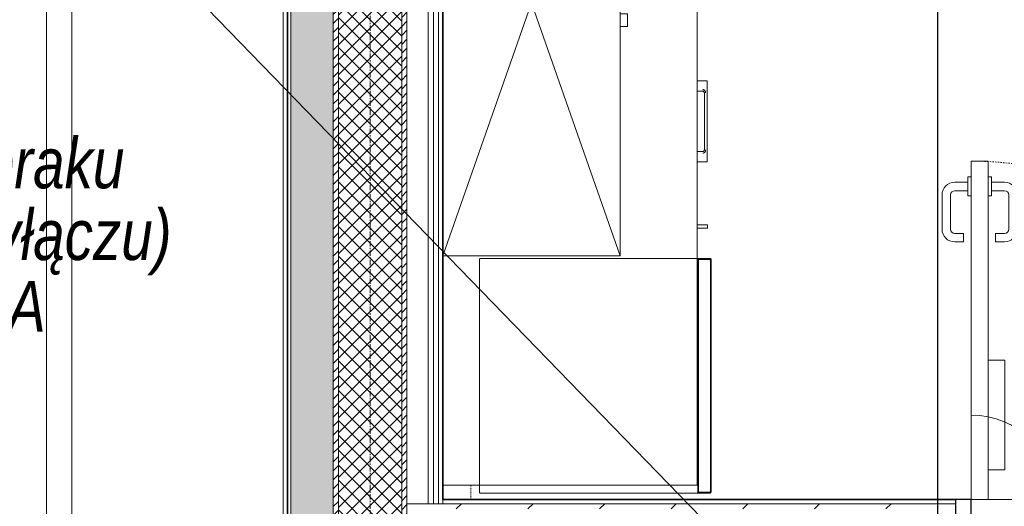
# Model space of a CAD drawing. Header units: millimetres. Extents: x -37728 to 44100, y 631619 to 691915.
# Tile 102 of 256: x -8456 to -6124, y 661151 to 662305. Entities that reach past the tile are written whole.
import ezdxf
from ezdxf import colors
from ezdxf.entities.mleader import LeaderData, LeaderLine
from ezdxf.lldxf.tags import DXFTag
from ezdxf.math import Vec2, Vec3

# ---------------------------------------------------------------- set-up
doc = ezdxf.new("R2010")
doc.units = ezdxf.units.MM
for name, pattern in [('__FK_przerywana', [0.32004, 0.16002, -0.16002]), ('Kreska', [0.635, 0.3175, -0.3175]), ('Linia siatki', [2.2225, 1.27, -0.3175, 0.3175, -0.3175])]:
    doc.linetypes.add(name, pattern=pattern)
doc.layers.add('_XREF', color=7, linetype='Continuous')
for name, color, linetype, lineweight in [('A-DETL-GENF', 252, 'Continuous', 5), ('A-DETL-MBND', 252, 'Continuous', 5), ('A-DOOR', 252, 'Continuous', 5), ('A-DOOR-FRAM', 252, 'Continuous', 25), ('A-DOOR-HDLN', 252, 'Kreska', 5), ('A-FLOR', 252, 'Continuous', 5), ('A-GENM', 252, 'Continuous', 5), ('A-WALL', 252, 'Continuous', 35), ('A-WALL-PATT', 252, 'Continuous', 35), ('G-IMPT', 252, 'Continuous', 5), ('I-FURN', 252, 'Continuous', 5), ('ins-opisy', 7, 'Continuous', 25), ('Q-SPCQ', 252, 'Continuous', 5), ('S-GRID', 252, 'Continuous', 5)]:
    doc.layers.add(name, color=color, linetype=linetype, lineweight=lineweight)
doc.layers.add('IS_Zimna_woda', color=5, linetype='SOLID', true_color=0x0000ff)
doc.styles.get("Standard").update_dxf_attribs({"font": 'arial.ttf'})
tags = doc.linetypes.add('SOLID', pattern=[10, 10, 0]).pattern_tags.tags
tags[6:7] = [DXFTag(74, 4), DXFTag(75, 0), DXFTag(340, '0'), DXFTag(46, 0.0), DXFTag(50, 0.0), DXFTag(44, 0.0), DXFTag(45, 0.0)]
tags[4:5] = [DXFTag(74, 4), DXFTag(75, 0), DXFTag(340, '0'), DXFTag(46, 0.0), DXFTag(50, 0.0), DXFTag(44, 0.0), DXFTag(45, 0.0)]
pattern_1 = [(45, (-64249.1606, -65444.3874), (-1.060660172, 1.060660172), [])]

# ---------------------------------------------------------------- blocks, each defined once
blk = doc.blocks.new('MEBLE szafa ubraniowa gorna czesc - MEBLE szafa aktowa-8959063-__-00_00 Przyziemie PB')
at = {"layer": 'I-FURN', "color": 252}
for p, q in [((60, 42), (-60, 0)), ((-60, 42), (60, 0)), ((-60, 42), (-60, 0)), ((60, 42), (-60, 42)), ((60, 0), (60, 42)), ((-60, 0), (60, 0)), ((-5.61, 0), (-5.61, -1.74)), ((-2.61, -1.74), (-2.61, 0)), ((2.61, -1.74), (2.61, 0)), ((5.61, 0), (5.61, -1.74)), ((-2.61, -1.74), (-5.61, -1.74)), ((5.61, -1.74), (2.61, -1.74))]:
    blk.add_line(p, q, dxfattribs=at)
blk = doc.blocks.new('Kitchen_Appliances_AEG_AEG-BI-DoD-Refrigerator-Freezer-Compartm - Name - _SFB688F1AF 933020066 Germany_-8843949-__-00_00 Przyziemie PB')
at = {"layer": 'A-DETL-GENF', "color": 252}
for p, q in [((27.8, -24.24), (-27.8, -24.24)), ((-27.8, -24.24), (-27.8, -27.15)), ((27.59, -24.45), (-27.59, -24.45)), ((-27.59, -24.45), (-27.59, -26.98)), ((27.59, -26.98), (27.59, -24.45)), ((27.8, -27.15), (27.8, -24.24)), ((-27.8, -27.15), (-27.78, -27.26)), ((-27.78, -27.26), (-27.71, -27.36)), ((-27.71, -27.36), (-27.61, -27.43)), ((-27.61, -27.43), (-27.5, -27.45)), ((-27.59, -26.98), (-27.57, -27.08)), ((-27.57, -27.08), (-27.5, -27.17)), ((-27.5, -27.17), (-27.4, -27.23)), ((-27.5, -27.45), (27.5, -27.45)), ((-27.4, -27.23), (-27.29, -27.25)), ((-27.29, -27.25), (27.29, -27.25)), ((27.29, -27.25), (27.4, -27.23)), ((27.4, -27.23), (27.5, -27.17)), ((27.5, -27.17), (27.57, -27.08)), ((27.5, -27.45), (27.61, -27.43)), ((27.57, -27.08), (27.59, -26.98)), ((27.61, -27.43), (27.71, -27.36)), ((27.71, -27.36), (27.78, -27.26)), ((27.78, -27.26), (27.8, -27.15))]:
    blk.add_line(p, q, dxfattribs=at)
at = {"layer": 'G-IMPT', "color": 252, "flags": 128}
blk.add_lwpolyline([(-27.81, -24.1), (-27.65, -24.25), (-24.92, -24.25), (24.68, -24.25), (27.65, -24.25), (27.69, -24.22), (27.7, -24.21), (27.74, -24.17), (27.78, -24.13), (27.79, -24.12), (27.81, -24.1), (27.81, 27.3), (27.65, 27.45), (-27.65, 27.45), (-27.81, 27.3)], close=True, dxfattribs=at)
blk = doc.blocks.new('Modele ogólne 2 - Modele ogólne 1-9019300-__-00_00 Przyziemie PB')
at = {"layer": 'A-GENM', "color": 252}
for p, q in [((63628.87, 66079.72), (63628.87, 66141.59)), ((63628.87, 66025.98), (63628.87, 66079.57)), ((63568.64, 66025.98), (63577.32, 66025.98)), ((63577.32, 66025.98), (63628.87, 66025.98))]:
    blk.add_line(p, q, dxfattribs=at)
blk = doc.blocks.new('MEBLE szafka kuchenna doł - dzwiczki L-9019312-__-00_00 Przyziemie PB')
at = {"layer": 'G-IMPT', "color": 252}
for p, q in [((-7.14, 60.25), (-7.14, 61.56)), ((-6.74, 61.96), (6.76, 61.96)), ((7.16, 61.56), (7.16, 60.25))]:
    blk.add_line(p, q, dxfattribs=at)
at = {"layer": 'G-IMPT', "color": 252, "flags": 128}
for points in [[(-6.74, 61.96), (-6.81, 61.95), (-6.87, 61.93), (-6.94, 61.9), (-6.99, 61.86), (-7.04, 61.82), (-7.08, 61.76), (-7.11, 61.7), (-7.13, 61.63), (-7.14, 61.56)], [(-7.14, 61.56), (-7.13, 61.63), (-7.11, 61.7), (-7.08, 61.76), (-7.04, 61.82), (-6.99, 61.86), (-6.94, 61.9), (-6.87, 61.93), (-6.81, 61.95), (-6.74, 61.96)], [(7.16, 61.56), (7.16, 61.63), (7.14, 61.7), (7.11, 61.76), (7.07, 61.82), (7.02, 61.86), (6.96, 61.9), (6.9, 61.93), (6.83, 61.95), (6.76, 61.96)], [(6.76, 61.96), (6.83, 61.95), (6.9, 61.93), (6.96, 61.9), (7.02, 61.86), (7.07, 61.82), (7.11, 61.76), (7.14, 61.7), (7.16, 61.63), (7.16, 61.56)]]:
    blk.add_lwpolyline(points, dxfattribs=at)
at = {"layer": 'I-FURN', "color": 252}
for p, q in [((-9.59, 62.66), (9.61, 62.66)), ((-9.59, 62.66), (-9.59, 60.25)), ((9.61, 60.25), (9.61, 62.66)), ((24.5, 62.69), (25.3, 62.69)), ((24.5, 60.25), (24.5, 62.69)), ((25.3, 60.25), (25.3, 62.69))]:
    blk.add_line(p, q, dxfattribs=at)
for points, knots in [([(-6.74, 62.26), (-6.78, 62.26), (-6.87, 62.25), (-7.07, 62.21), (-7.24, 62.12), (-7.34, 62.01), (-7.39, 61.95), (-7.42, 61.89), (-7.45, 61.85), (-7.47, 61.81), (-7.49, 61.75), (-7.52, 61.67), (-7.53, 61.6), (-7.54, 61.56)], [0, 0, 0, 0, 0.125, 0.25, 0.5, 0.5625, 0.625, 0.6875, 0.71875, 0.75, 0.8125, 0.875, 1, 1, 1, 1]), ([(7.56, 61.56), (7.56, 61.6), (7.54, 61.67), (7.52, 61.75), (7.49, 61.81), (7.47, 61.85), (7.45, 61.89), (7.42, 61.95), (7.37, 62.01), (7.26, 62.12), (7.09, 62.21), (6.9, 62.25), (6.81, 62.26), (6.76, 62.26)], [0, 0, 0, 0, 0.125, 0.1875, 0.25, 0.28125, 0.3125, 0.375, 0.4375, 0.5, 0.75, 0.875, 1, 1, 1, 1])]:
    blk.add_open_spline(points, degree=3, knots=knots, dxfattribs=at)
for points in [[(-7.54, 61.56), (-7.52, 61.67), (-7.46, 61.87), (-7.29, 62.08), (-7.06, 62.22), (-6.85, 62.25), (-6.74, 62.26)], [(6.76, 62.26), (6.88, 62.25), (7.08, 62.22), (7.32, 62.08), (7.48, 61.87), (7.54, 61.67), (7.56, 61.56)]]:
    blk.add_open_spline(points, degree=3, dxfattribs=at)
blk = doc.blocks.new('Drz Drzwi pełne x1 ___FK_04_1 - Dd - W - DRE zwykłe - 88 x 207_3 _80 x 200_-9031214-__-00_00 Przyziemie PB')
at = {"layer": 'A-DETL-GENF', "color": 252}
for p, q in [((-36.1, 40.25), (-32.1, 40.25)), ((-32.1, 40.25), (-32.1, 14.25)), ((-36.1, 14.25), (-32.1, 14.25)), ((-20.1, 7.25), (-25.05, 12.2))]:
    blk.add_line(p, q, dxfattribs=at)
blk.add_arc((-40.1, 7.25), 20, 360, 90, dxfattribs=at)
at = {"layer": 'A-DOOR', "color": 252}
for p, q in [((-40.1, 87.45), (-36.1, 87.45)), ((-40.1, 87.45), (-40.1, 7.25)), ((-36.1, 87.45), (-36.1, 7.25)), ((-40.9, 82.45), (-44, 82.45)), ((-40.9, 83.7), (-40.1, 83.7)), ((-40.9, 79.2), (-40.9, 83.7)), ((-35.3, 83.7), (-36.1, 83.7)), ((-35.3, 79.2), (-35.3, 83.7)), ((-35.3, 82.45), (-32.2, 82.45)), ((-47, 71.31), (-47, 79.45)), ((-45, 71.31), (-45, 79.45)), ((-40.9, 80.45), (-44, 80.45)), ((-35.3, 80.45), (-32.2, 80.45)), ((-31.2, 71.31), (-31.2, 79.45)), ((-29.2, 71.31), (-29.2, 79.45)), ((-40.1, 79.2), (-40.9, 79.2)), ((-36.1, 79.2), (-35.3, 79.2)), ((-41.9, 70.31), (-44, 70.31)), ((-41.9, 68.31), (-41.9, 70.31)), ((-34.3, 68.31), (-34.3, 70.31)), ((-34.3, 70.31), (-32.2, 70.31)), ((-41.9, 68.31), (-44, 68.31)), ((-34.3, 68.31), (-32.2, 68.31)), ((-36.1, 7.25), (-40.1, 7.25))]:
    blk.add_line(p, q, dxfattribs=at)
for centre, radius, start, end in [((-44, 79.45), 3, 90, 180), ((-32.2, 79.45), 3, 0, 90), ((-44, 79.45), 1, 90, 180), ((-32.2, 79.45), 1, 0, 90), ((-44, 71.31), 3, 180, 270), ((-44, 71.31), 1, 180, 270), ((-32.2, 71.31), 3, 270, 0), ((-32.2, 71.31), 1, 270, 0)]:
    blk.add_arc(centre, radius, start, end, dxfattribs=at)
at = {"layer": 'A-DOOR-FRAM', "color": 252}
for p, q in [((-40.1, 7.25), (-43.8, 7.25)), ((-43.8, 7.25), (-43.8, -7.25)), ((-40.1, -7.25), (-40.1, 7.25)), ((43.8, 7.25), (40.1, 7.25)), ((40.1, 7.25), (40.1, -7.25)), ((43.8, -7.25), (43.8, 7.25)), ((-43.8, -7.25), (-40.1, -7.25)), ((40.1, -7.25), (43.8, -7.25))]:
    blk.add_line(p, q, dxfattribs=at)
at = {"layer": 'A-DOOR-HDLN', "color": 252}
blk.add_arc((-40.1, 7.25), 80.2, 360, 90, dxfattribs=at)
blk = doc.blocks.new('A$C4e31ac75')
at = {"layer": 'A-WALL-PATT', "lineweight": 5}
h = blk.add_hatch(dxfattribs=at)
h.set_pattern_fill('FP_7', color=256, style=0, pattern_type=2)
h.set_pattern_definition([(0, (-64249.1606, -65444.3874), (2.381, 1.375), [1.587, -3.175]), (120, (-64249.1606, -65444.3874), (-2.38128493, 1.374506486), [1.587, -3.175]), (60, (-64249.1606, -65444.3874), (-0.00028493, 2.749506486), [0, -3.175, 1.587, 0])])
h.paths.add_polyline_path([(-1102.45, -8.75), (-1093.65, -8.75), (-1093.65, 803.65), (-1103.65, 803.65), (-1103.65, -8.75)])
h = blk.add_hatch(dxfattribs=at)
h.set_pattern_fill('FP_8', color=256, style=0, pattern_type=2)
h.set_pattern_definition(pattern_1)
h.paths.add_polyline_path([(-1092.4, -7.5), (-1092.4, 793.65), (-1093.65, 793.65), (-1093.65, -7.5), (-1092.58, -7.5)])
h = blk.add_hatch(dxfattribs=at)
h.set_pattern_fill('FP_9', color=256, style=0, pattern_type=2)
h.set_pattern_definition([(45, (-64249.1606, -65444.3874), (-1.76776695, 1.76776695), []), (135, (-64249.1606, -65444.3874), (-1.76776695, -1.76776695), [])])
h.paths.add_polyline_path([(-1080.6, 7.5), (-1077.4, 7.5), (-1077.4, 792.4), (-1092.4, 792.4), (-1092.4, 7.5)])
h = blk.add_hatch(dxfattribs=at)
h.set_pattern_fill('FP_8', color=256, style=0, pattern_type=2)
h.set_pattern_definition(pattern_1)
h.paths.add_polyline_path([(-1076.62, 8.75), (-1076.15, 8.75), (-1076.15, 777.4), (-1077.4, 777.4), (-1077.4, 8.75)])
h = blk.add_hatch(dxfattribs=at)
h.set_pattern_fill('FP_10', color=256, style=0, pattern_type=2)
h.set_pattern_definition([(45, (-64249.161, -65444.387), (-8.4852814, 8.4852814), [])])
h.paths.add_polyline_path([(-1076.15, 586.4), (-946.2, 586.4), (-946.2, 587.65), (-1076.15, 587.65)])
h.paths.add_polyline_path([(-746.35, 586.4), (-745.1, 586.4), (-745.1, 587.65), (-858.6, 587.65), (-858.6, 586.4), (-748.14, 586.4)])
at = {"layer": 'A-DETL-MBND', "linetype": '__FK_przerywana'}
blk.add_line((-1061.05, 588.65), (-1061.05, 592.04), dxfattribs=at)
at = {"layer": 'A-FLOR'}
blk.add_line((-1105.5, -20.1), (-1105.5, 804.45), dxfattribs=at)
at = {"layer": 'A-WALL', "lineweight": 5}
for p, q in [((-1161.5, -76.1), (-1161.5, 859.65)), ((-1155.5, 853.65), (-1155.5, -70.1)), ((-1103.65, 803.65), (-1103.65, -18.75)), ((-1093.65, -8.75), (-1093.65, 793.65)), ((-1092.4, -7.5), (-1092.4, 792.4)), ((-1077.4, 777.4), (-1077.4, 7.5)), ((-1076.15, 776.15), (-1076.15, 8.75)), ((-1071.15, 771.15), (-1071.15, 587.65)), ((-1069.9, 769.9), (-1069.9, 587.65)), ((-1068.65, 768.65), (-1068.65, 587.65)), ((-1067.65, 588.65), (-1067.65, 587.65)), ((-942.5, 588.65), (-862.3, 588.65)), ((-946.2, 587.65), (-1076.15, 587.65))]:
    blk.add_line(p, q, dxfattribs=at)
at = {"layer": 'A-WALL'}
for p, q in [((-1104.45, 804.45), (-1104.45, -19.55)), ((-1067.65, 588.65), (-1067.65, 767.65)), ((-946.2, 588.65), (-1067.65, 588.65))]:
    blk.add_line(p, q, dxfattribs=at)
at = {"layer": 'S-GRID', "linetype": 'Linia siatki'}
blk.add_line((-1084.9, 934.4), (-1084.9, -178.7), dxfattribs=at)
at = {"layer": 'A-DOOR'}
blk.add_blockref('Drz Drzwi pełne x1 ___FK_04_1 - Dd - W - DRE zwykłe - 88 x 207_3 _80 x 200_-9031214-__-00_00 Przyziemie PB', (-902.4, 581.4), dxfattribs=at)
at = {"layer": 'A-GENM'}
blk.add_blockref('Modele ogólne 2 - Modele ogólne 1-9019300-__-00_00 Przyziemie PB', (-64636.29, -65433.94), dxfattribs=at)
at = {"layer": 'I-FURN'}
for name, p, rotation in [('MEBLE szafa ubraniowa gorna czesc - MEBLE szafa aktowa-8959063-__-00_00 Przyziemie PB', (-1025.65, 706.37), 89.9999999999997), ('MEBLE szafka kuchenna doł - dzwiczki L-9019312-__-00_00 Przyziemie PB', (-1067.66, 678.29), 270.0000000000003)]:
    blk.add_blockref(name, p, dxfattribs=dict(at, rotation=rotation))
at = {"layer": 'Q-SPCQ', "rotation": 89.99999999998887}
blk.add_blockref('Kitchen_Appliances_AEG_AEG-BI-DoD-Refrigerator-Freezer-Compartm - Name - _SFB688F1AF 933020066 Germany_-8843949-__-00_00 Przyziemie PB', (-1031.51, 617.97), dxfattribs=at)

msp = doc.modelspace()

# ---------------------------------------------------------------- block references
at = {"layer": '_XREF', "xscale": 10, "yscale": 10, "zscale": 10}
msp.add_blockref('A$C4e31ac75', (3222.8, 655281.1), dxfattribs=at)

# ---------------------------------------------------------------- next in the draw order: linework, layer by layer
at = {"layer": 'IS_Zimna_woda', "ltscale": 10}
msp.add_lwpolyline([(-6281.3, 660976.1), (-6281.3, 662699.6), (-6087, 662699.6), (-6087, 662952.6)], dxfattribs=at)

# ---------------------------------------------------------------- next in the draw order: leaders
at = {"layer": 'ins-opisy'}
ml = msp.add_multileader_mtext('Standard', dxfattribs=at)
ml.set_content('\\A1;\\pxi0.0017;{\\fArial|b0|i1|c238|p34;\\W0.8;Zestaw przyłączeniowy \\P\\pi0;z filtrem siatkowym\\Pzaworami odcinającymi\\Pwodomierzem (w przypadku braku \\Pstudni wodomierzowej na przyłączu)\\Pzaworem antyskażeniowym EA}', color=256)
ml.set_leader_properties()
ml.build(insert=Vec2(0, 0))
ml.multileader.update_dxf_attribs({"text_left_attachment_type": 6, "text_right_attachment_type": 6, "dogleg_length": 0, "arrow_head_size": 100})
ctx = ml.context
ctx.base_point, ctx.char_height, ctx.arrow_head_size, ctx.landing_gap_size, ctx.plane_origin = Vec3(-10300.1, 662380), 120, 100, 50, Vec3(-11157, 664262.2)
ctx.left_attachment, ctx.right_attachment = 6, 6
notes = []
notes.append((ctx, [(1, (1, 1, 0), (-8058.8, 662380), (-1, 0), 0, [(0, [(-6717.2, 660997)], 0, [])])]))
ctx.mtext.insert, ctx.mtext.rotation, ctx.mtext.width, ctx.mtext.line_spacing_factor = Vec3(-10250.1, 662535.3), 6.283185, 51080.157, 0.85
for ctx, leaders in notes:
    for number, flags, end, landing, length, lines in leaders:
        leader = LeaderData()
        leader.index, (leader.has_last_leader_line, leader.has_dogleg_vector, leader.attachment_direction) = number, flags
        leader.last_leader_point, leader.dogleg_vector, leader.dogleg_length = Vec3(end), Vec3(landing), length
        for number, points, colour, breaks in lines:
            line = LeaderLine()
            line.index, line.vertices, line.color, line.breaks = number, Vec3.list(points), colors.encode_raw_color(colour), breaks
            leader.lines.append(line)
        ctx.leaders.append(leader)

doc.saveas('drawing.dxf')
